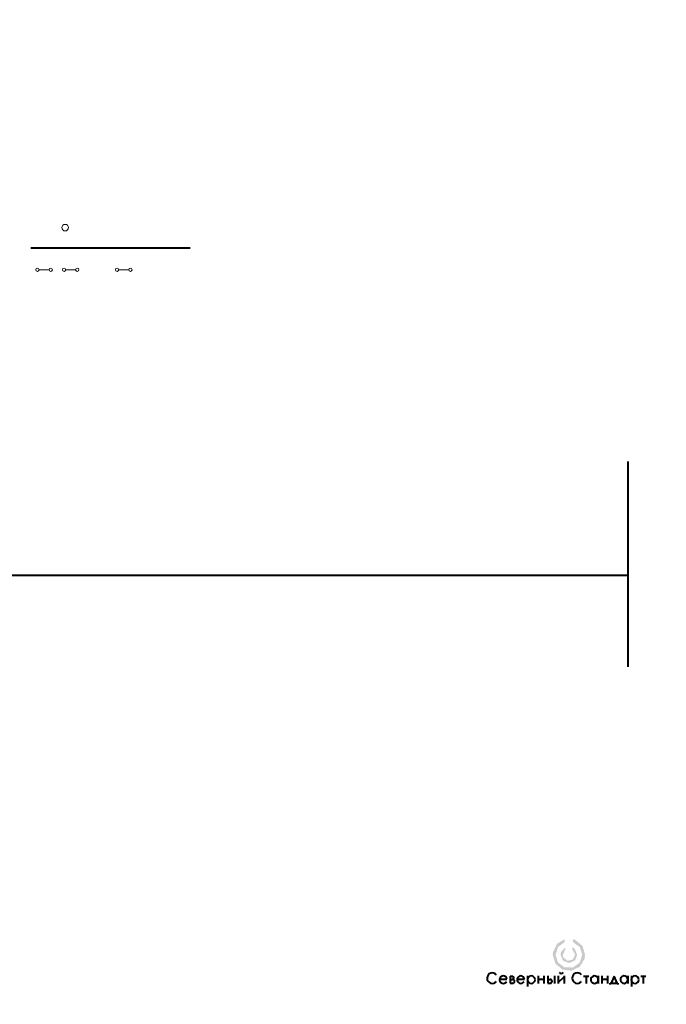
# Model space of a CAD drawing. Header units: millimetres. Extents: x 0 to 630, y 0 to 297.
# Tile 4 of 4: x 435 to 630, y 0 to 297. Entities that reach past the tile are written whole.
import ezdxf

# ---------------------------------------------------------------- set-up
doc = ezdxf.new("R2010")
doc.units = ezdxf.units.MM
for name, pattern in [('K5LT32768', [0]), ('K5LT_BASIC', [0]), ('K5LT_THIN', [0])]:
    doc.linetypes.add(name, pattern=pattern)

# ---------------------------------------------------------------- blocks, each defined once
blk = doc.blocks.new('U14')
for points in [[(601.91, 19.64), (601.91, 18.77), (603.93, 17.28), (604.68, 14.94), (603.9, 12.56), (601.86, 11.1), (599.35, 11.12), (597.35, 12.63), (596.62, 14.94), (597.4, 17.33), (599.4, 18.78), (599.4, 19.65), (597.04, 18.21), (595.84, 15.73), (595.78, 14.94), (596.56, 12.29), (598.66, 10.5), (601.4, 10.13), (603.9, 11.32), (605.35, 13.67), (605.52, 14.94), (604.73, 17.59), (602.63, 19.39)], [(601.69, 17.22), (601.69, 16.48), (602.51, 15.08), (602.51, 14.94), (601.8, 13.48), (600.22, 13.13), (598.96, 14.16), (598.79, 14.94), (599.49, 16.4), (599.61, 16.49), (599.61, 17.22), (598.28, 15.78), (598.14, 14.94), (598.91, 13.14), (600.74, 12.44), (602.52, 13.27), (603.15, 14.94), (602.39, 16.75)]]:
    blk.add_hatch(color=256).paths.add_polyline_path(points)
at = {"linetype": 'K5LT32768', "lineweight": 40}
for p, q in [((579.74, 7.57), (581.96, 7.57)), ((582.92, 8.52), (582.92, 6.38)), ((582.92, 8.52), (583.68, 8.52)), ((582.92, 7.51), (583.68, 7.51)), ((582.92, 6.38), (583.68, 6.38)), ((585.01, 7.57), (587.23, 7.57)), ((588.2, 8.63), (588.2, 5.42)), ((591.43, 8.61), (591.43, 6.28)), ((591.43, 7.55), (593.13, 7.55)), ((593.13, 8.61), (593.13, 6.28)), ((594.27, 8.61), (594.27, 6.38)), ((594.27, 7.51), (595.03, 7.51)), ((594.27, 6.38), (595.03, 6.38)), ((596.32, 8.61), (596.32, 6.28)), ((597.41, 8.61), (597.41, 6.28)), ((597.41, 6.58), (599.22, 8.33)), ((599.22, 8.61), (599.22, 6.28)), ((605.09, 8.52), (606.64, 8.52)), ((605.87, 8.52), (605.87, 6.28)), ((609.46, 8.61), (609.46, 6.28)), ((610.57, 8.61), (610.57, 6.28)), ((610.57, 7.55), (612.27, 7.55)), ((612.27, 8.61), (612.27, 6.28)), ((613.12, 5.93), (613.12, 6.36)), ((613.12, 6.36), (615.41, 6.36)), ((614.28, 8.49), (613.36, 6.36)), ((615.2, 6.36), (614.28, 8.49)), ((615.41, 6.36), (615.41, 5.98)), ((618.37, 8.61), (618.37, 6.28)), ((619.47, 8.63), (619.47, 5.42)), ((622.28, 8.52), (623.84, 8.52)), ((623.07, 8.52), (623.07, 6.28))]:
    blk.add_line(p, q, dxfattribs=at)
for centre, radius, start, end in [((577.56, 7.89), 1.58, 37.074, 321.6008), ((598.34, 10.08), 0.82, 216.4819, 323.681), ((603.2, 7.89), 1.58, 37.074, 321.6008), ((580.85, 7.43), 1.12, 7.3391, 332.5516), ((583.51, 8.03), 0.528, 281.1083, 70.9439), ((583.68, 6.94), 0.565, 270, 90), ((586.12, 7.43), 1.12, 7.3391, 332.5516), ((589.31, 7.43), 1.12, 0, 180), ((589.31, 7.43), 1.12, 180, 0), ((595.03, 6.94), 0.565, 270, 90), ((608.37, 7.43), 1.12, 7.3391, 3.7582), ((617.28, 7.43), 1.12, 7.3391, 3.7582), ((620.58, 7.43), 1.12, 0, 180), ((620.58, 7.43), 1.12, 180, 0)]:
    blk.add_arc(centre, radius, start, end, dxfattribs=at)
blk = doc.blocks.new('U35')
at = {"linetype": 'K5LT_THIN', "lineweight": 18}
blk.add_line((440.97, 221.56), (443.97, 221.56), dxfattribs=at)
for centre, start, end in [((440.47, 221.56), 0, 180), ((440.47, 221.56), 180, 0), ((444.47, 221.56), 0, 180), ((444.47, 221.56), 180, 0)]:
    blk.add_arc(centre, 0.5, start, end, dxfattribs=at)
blk = doc.blocks.new('U36')
at = {"linetype": 'K5LT_THIN', "lineweight": 18}
blk.add_line((448.97, 221.56), (451.97, 221.56), dxfattribs=at)
for centre, start, end in [((448.47, 221.56), 0, 180), ((448.47, 221.56), 180, 0), ((452.47, 221.56), 0, 180), ((452.47, 221.56), 180, 0)]:
    blk.add_arc(centre, 0.5, start, end, dxfattribs=at)
blk = doc.blocks.new('U37')
at = {"linetype": 'K5LT_THIN', "lineweight": 18}
blk.add_line((464.97, 221.56), (467.97, 221.56), dxfattribs=at)
for centre, start, end in [((464.47, 221.56), 0, 180), ((464.47, 221.56), 180, 0), ((468.47, 221.56), 0, 180), ((468.47, 221.56), 180, 0)]:
    blk.add_arc(centre, 0.5, start, end, dxfattribs=at)

msp = doc.modelspace()

# ---------------------------------------------------------------- linework, layer by layer
at = {"linetype": 'K5LT_BASIC', "lineweight": 40}
for p, q in [((438.47, 228.16), (486.47, 228.16)), ((618.47, 101.75), (618.47, 163.75)), ((298.47, 129.47), (618.47, 129.47))]:
    msp.add_line(p, q, dxfattribs=at)
at = {"linetype": 'K5LT_THIN', "lineweight": 18}
msp.add_circle((448.8, 234.27), 1, dxfattribs=at)

# ---------------------------------------------------------------- block references
for name in ['U35', 'U36', 'U37', 'U14']:
    msp.add_blockref(name, (0, 0))

doc.saveas('drawing.dxf')
